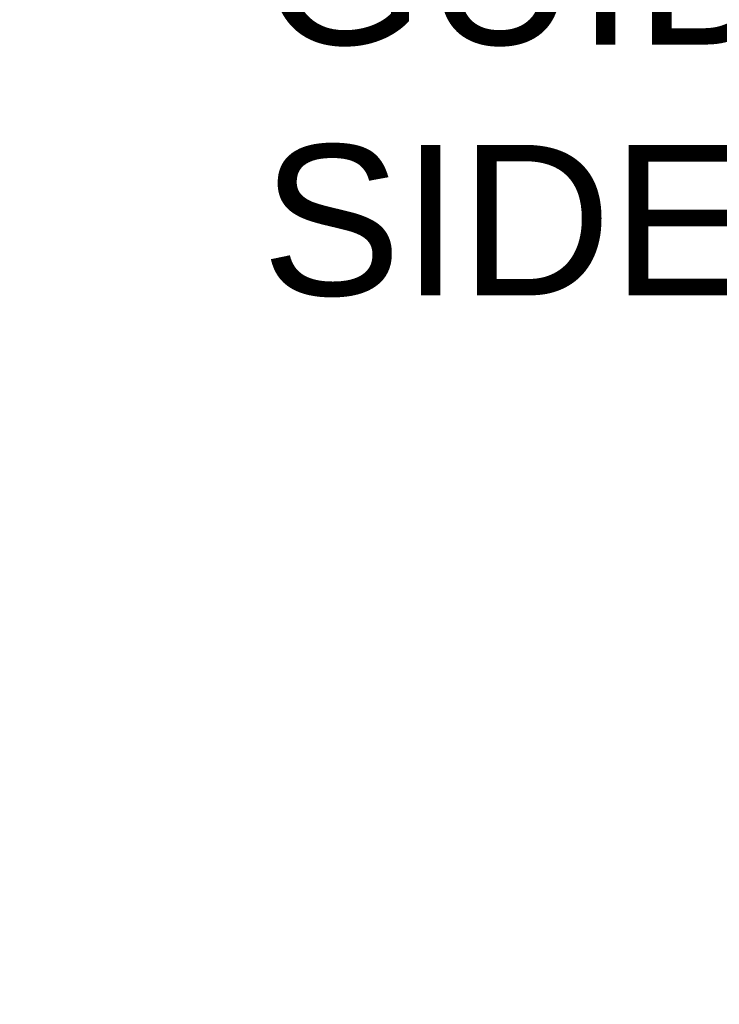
# Model space of a CAD drawing. Header units: inches. Extents: x 170 to 288, y 234 to 248.
# Tile 177 of 192: x 206.913 to 207.349, y 244.264 to 244.878. Entities that reach past the tile are written whole.
import ezdxf

# ---------------------------------------------------------------- set-up
doc = ezdxf.new("R2010")
doc.units = ezdxf.units.IN
doc.header["$LTSCALE"] = 0.25
doc.header["$MEASUREMENT"] = 0
doc.layers.add('ANNOTATIONS', color=1, linetype='Continuous')
doc.styles.add('ARIAL', font='arial.ttf', dxfattribs={"height": 0.09375})
doc.dimstyles.new('STANDARD$0', dxfattribs={"dimtxt": 0.09375, "dimasz": 0.09375, "dimexe": 0.03125, "dimexo": 0.046875, "dimgap": 0.09, "dimtad": 0, "dimtih": 1, "dimtoh": 1, "dimdec": 4, "dimzin": 0, "dimdsep": 46, "dimtxsty": 'ARIAL', "dimcen": 0.09, "dimadec": 0, "dimazin": 0, "dimtfac": 1, "dimtdec": 4, "dimtofl": 0, "dimtmove": 0, "dimatfit": 1, "dimfxl": 1, "dimtolj": 1, "dimtzin": 0, "dimarcsym": 0})

# ---------------------------------------------------------------- blocks, each defined once
blk = doc.blocks.new('*D15')
at = {"layer": 'ANNOTATIONS', "color": 0, "lineweight": -2, "transparency": 16777216}
for p, q in [((206.27892, 244.27446), (206.27892, 245.43378)), ((206.90353, 244.77894), (206.90353, 245.43378)), ((206.18517, 245.40253), (206.09142, 245.40253)), ((206.99728, 245.40253), (207.09103, 245.40253))]:
    blk.add_line(p, q, dxfattribs=at)
at = {"layer": 'ANNOTATIONS', "color": 0, "transparency": 16777216}
for points in [[(206.18517, 245.41815), (206.18517, 245.3869), (206.27892, 245.40253)], [(206.99728, 245.41815), (206.99728, 245.3869), (206.90353, 245.40253)]]:
    blk.add_solid(points, dxfattribs=at)
at = {"layer": 'defpoints', "color": 0, "transparency": 16777216}
for p in [(206.90353, 245.40253), (206.90353, 244.68519), (206.27892, 244.18071)]:
    blk.add_point(p, dxfattribs=at)
at = {"layer": 'ANNOTATIONS', "color": 0, "transparency": 16777216, "insert": (206.64235, 245.40253), "char_height": 0.09375, "attachment_point": 5, "style": 'ARIAL'}
blk.add_mtext('\\A1;27 1/2"', dxfattribs=at)

msp = doc.modelspace()

# ---------------------------------------------------------------- texts
at = {"layer": 'ANNOTATIONS', "insert": (207.06328, 245.11209), "char_height": 0.09375, "width": 1.4764393, "attachment_point": 1, "style": 'ARIAL'}
msp.add_mtext('* SHAFT FOR SLIM GUIDES ON DRIVE SIDE CAN BE 22.75"', dxfattribs=at)

# ---------------------------------------------------------------- dimensions: what is measured, and where the dimension line sits
at = {"layer": 'ANNOTATIONS'}
dim = msp.add_linear_dim(base=(206.90353, 245.40253), p1=(206.27892, 244.18071), p2=(206.90353, 244.68519), text='27 1/2"', dimstyle='STANDARD$0', override={"dimexo": 0.09375, "dimtmove": 2}, dxfattribs=at)
dim.commit()
dim.dimension.update_dxf_attribs({"geometry": '*D15', "text_midpoint": (206.64235, 245.40253), "dimtype": 160})

doc.saveas('drawing.dxf')
